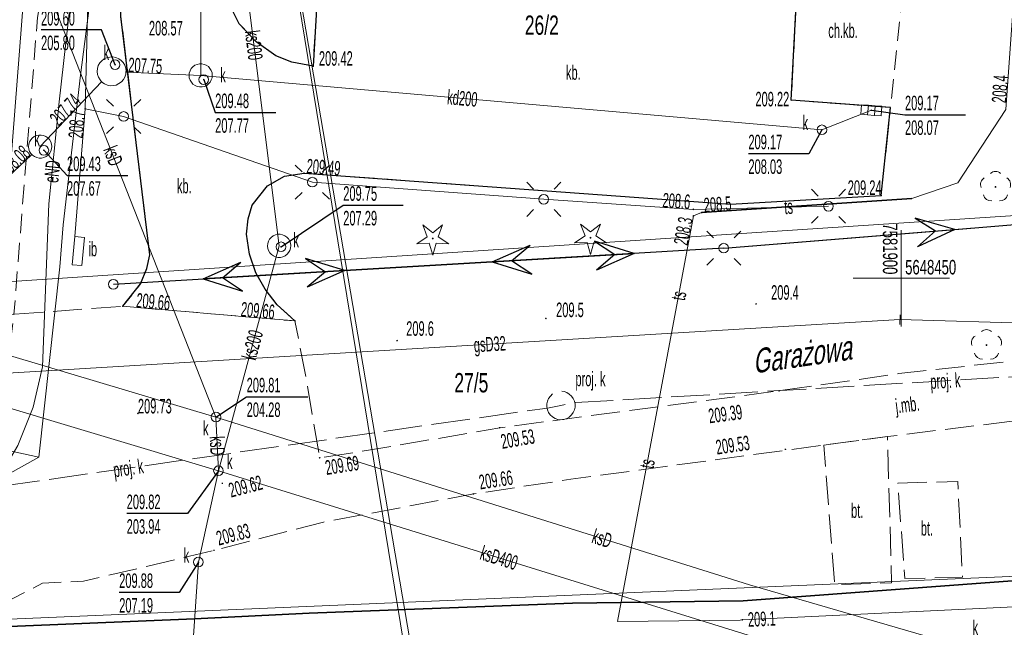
# Model space of a CAD drawing. Header units: metres. Extents: x 7575234 to 29552328, y 2827892 to 11288514.
# Tile 42 of 50: x 7581854 to 7581905, y 5648432 to 5648463. Entities that reach past the tile are written whole.
import ezdxf
from ezdxf.enums import TextEntityAlignment as Align

# ---------------------------------------------------------------- set-up
doc = ezdxf.new("R2010")
doc.units = ezdxf.units.M
for name, pattern in [('1.0_0.5', [1.5, 1, -0.5]), ('1.5_0.5', [2, 1.5, -0.5]), ('219-500', [0]), ('mz2.0_0.5', [2.5, 2, -0.5]), ('suep_wn_500', [0])]:
    doc.linetypes.add(name, pattern=pattern)
for name, color, linetype in [('211-numer działki ewidencyjnej', 7, 'Continuous'), ('219-działka ewidencyjna', 7, 'Continuous'), ('994-Nazwa ulicy', 7, 'Continuous'), ('chodnik', 7, 'Continuous'), ('chodnik-Atr17', 7, 'Continuous'), ('drzewo iglaste (punkt)', 7, 'Continuous'), ('drzewo liściaste', 7, 'Continuous'), ('drzewo liściaste (punkt)', 7, 'Continuous'), ('inna budowla', 7, 'Continuous'), ('inna budowla-Atr17', 7, 'Continuous'), ('jezdnia', 7, 'Continuous'), ('jezdnia-Atr17', 7, 'Continuous'), ('komora podziemna', 7, 'Continuous'), ('kratka ściekowa', 7, 'Continuous'), ('krawężnik', 7, 'Continuous'), ('latarnia', 7, 'Continuous'), ('latarnia na słupie lub maszcie (punkt)', 7, 'Continuous'), ('obszar utwardzony', 7, 'Continuous'), ('obszar utwardzony-Atr17', 7, 'Continuous'), ('obudowa ochronna przewodu', 7, 'Continuous'), ('ogrodzenie trwałe', 7, 'Continuous'), ('pikieta naturalna', 7, 'Continuous'), ('pikieta naturalna-Atr2', 7, 'Continuous'), ('pikieta sztuczna', 7, 'Continuous'), ('pikieta sztuczna-Atr2', 7, 'Continuous'), ('przewód ciepłowniczy', 7, 'Continuous'), ('przewód elektroenergetyczny (linia)', 7, 'Continuous'), ('przewód elektroenergetyczny podziemny', 7, 'Continuous'), ('przewód elektroenergetyczny podziemny-Atr1', 7, 'Continuous'), ('przewód elektroenergetyczny wysokiego napięcia', 7, 'Continuous'), ('przewód gazowy (linia)', 7, 'Continuous'), ('przewód gazowy (linia)-Atr1', 7, 'Continuous'), ('przewód kanalizacyjny', 7, 'Continuous'), ('przewód kanalizacyjny - projektowany lub w budowie (linia) - ob. projektowany', 7, 'Continuous'), ('przewód kanalizacyjny - projektowany lub w budowie (linia) - ob. projektowany-Atr1', 7, 'Continuous'), ('przewód kanalizacyjny-Atr1', 7, 'Continuous'), ('przewód telekomunikacyjny podziemny', 7, 'Continuous'), ('przewód telekomunikacyjny podziemny-Atr1', 7, 'Continuous'), ('punkt wysokościowy sztuczny', 7, 'Continuous'), ('punkt wysokościowy sztuczny-Atr2', 7, 'Continuous'), ('punkt zmiany cech lub źródła danych o położeniu przewodu (sieć gazowa)', 7, 'Continuous'), ('rzędna', 7, 'Continuous'), ('rzędna-Atr2', 7, 'Continuous'), ('rzędna-Atr3', 7, 'Continuous'), ('studnia kanalizacyjna', 7, 'Continuous'), ('studnia kanalizacyjna-Atr17', 7, 'Continuous'), ('słup (punkt)', 7, 'Continuous'), ('słup przewodów napowietrznych', 7, 'Continuous'), ('urządzenie techniczne projektowane lub w budowie (sieć kanalizacyjna) - powierzchnia - ob. projektowany', 7, 'Continuous'), ('urządzenie techniczne projektowane lub w budowie (sieć kanalizacyjna) - powierzchnia - ob. projektowany-Atr17', 7, 'Continuous'), ('Wstawianie ramki sekcyjnej z opisem', 7, 'Continuous'), ('właz do komory lub kanału - okrągły', 7, 'Continuous'), ('właz do komory lub kanału - okrągły-Atr17', 7, 'Continuous')]:
    doc.layers.add(name, color=color, linetype=linetype)
doc.styles.get("Standard").update_dxf_attribs({"font": 'ARIALN.TTF'})
doc.linetypes.add('902-500', pattern='A,3.75,0,[1,ksztalty.shx,S=0.5,R=0,X=0,Y=0],3.75', length=7.5)

# ---------------------------------------------------------------- blocks, each defined once
blk = doc.blocks.new('PW01')
at = {"linetype": 'Continuous', "lineweight": 13}
h = blk.add_hatch(color=0, dxfattribs=at)
edge = h.paths.add_edge_path()
edge.add_arc((0, 0), 0.045, 0, 360)
blk = doc.blocks.new('US22')
at = {"color": 0, "linetype": 'Continuous', "lineweight": 13}
blk.add_circle((0, 0), 0.25, dxfattribs=at)
blk = doc.blocks.new('US15')
at = {"color": 0, "linetype": 'Continuous', "lineweight": 13}
blk.add_circle((0, 0), 0.25, dxfattribs=at)
blk = doc.blocks.new('SM01')
at = {"color": 0, "linetype": 'Continuous', "lineweight": 13}
for p, q in [((-0.53, 0.531), (-0.883, 0.884)), ((0.531, 0.531), (0.884, 0.884)), ((-0.53, -0.53), (-0.883, -0.883)), ((0.531, -0.53), (0.884, -0.883))]:
    blk.add_line(p, q, dxfattribs=at)
blk.add_circle((0, 0), 0.25, dxfattribs=at)
blk = doc.blocks.new('PW02')
at = {"linetype": 'Continuous', "lineweight": 13}
h = blk.add_hatch(color=0, dxfattribs=at)
edge = h.paths.add_edge_path()
edge.add_arc((0, 0), 0.045, 0, 360)
blk = doc.blocks.new('OP011')
at = {"linetype": 'Continuous', "lineweight": 13}
h = blk.add_hatch(color=0, dxfattribs=at)
edge = h.paths.add_edge_path()
edge.add_arc((0, 0), 0.05, 0, 360)
at = {"color": 0, "linetype": 'Continuous', "lineweight": 13}
for p, q in [((-0.283, 0.093), (-0.512, 0.706)), ((-0.512, 0.706), (0, 0.299)), ((0, 0.299), (0.512, 0.706)), ((0.512, 0.706), (0.283, 0.093)), ((-0.828, -0.268), (-0.283, 0.093)), ((0.283, 0.093), (0.828, -0.268)), ((-0.175, -0.24), (-0.828, -0.268)), ((0, -0.87), (-0.175, -0.24)), ((0.175, -0.24), (0, -0.87)), ((0.828, -0.268), (0.175, -0.24))]:
    blk.add_line(p, q, dxfattribs=at)
blk = doc.blocks.new('SM011')
at = {"color": 0, "linetype": 'Continuous', "lineweight": 13}
for p, q in [((-0.53, 0.531), (-0.883, 0.884)), ((0.531, 0.531), (0.884, 0.884)), ((-0.53, -0.53), (-0.883, -0.883)), ((0.531, -0.53), (0.884, -0.883))]:
    blk.add_line(p, q, dxfattribs=at)
blk = doc.blocks.new('SM04')
at = {"color": 0, "linetype": 'Continuous', "lineweight": 13}
blk.add_circle((0, 0), 0.25, dxfattribs=at)
blk = doc.blocks.new('US05')
at = {"color": 0, "linetype": 'Continuous', "lineweight": 13}
for p, q in [((-0.525, -0.25), (-0.525, 0.25)), ((-0.525, 0.25), (-0.175, 0.25)), ((-0.175, -0.25), (-0.175, 0.25)), ((-0.175, 0.25), (0.175, 0.25)), ((0.175, -0.25), (0.175, 0.25)), ((0.175, 0.25), (0.525, 0.25)), ((0.525, -0.25), (0.525, 0.25)), ((-0.525, -0.25), (-0.175, -0.25)), ((-0.175, -0.25), (0.175, -0.25)), ((0.175, -0.25), (0.525, -0.25))]:
    blk.add_line(p, q, dxfattribs=at)
blk = doc.blocks.new('XX_01')
at = {"color": 0, "linetype": 'Continuous', "lineweight": 13}
blk.add_line((0, -0.25), (0, 0.25), dxfattribs=at)
blk = doc.blocks.new('OP021')
at = {"linetype": 'Continuous', "lineweight": 13}
h = blk.add_hatch(color=0, dxfattribs=at)
edge = h.paths.add_edge_path()
edge.add_arc((0, 0), 0.05, 0, 360)
at = {"color": 0, "linetype": 'Continuous', "lineweight": 13}
for centre, start, end in [((0, 0.4), 49.272, 130.728), ((-0.38, 0.124), 121.308, 202.548), ((0.38, 0.124), 337.452, 58.692), ((-0.235, -0.324), 193.221, 274.871), ((0.235, -0.324), 265.129, 346.779)]:
    blk.add_arc(centre, 0.4, start, end, dxfattribs=at)
blk = doc.blocks.new('SUEP3')
at = {"color": 0, "linetype": 'Continuous'}
for p, q in [((12.003, 0), (10.003, 0.75)), ((10.003, 0.75), (11.003, 0)), ((27.003, 0), (25.003, 0.75)), ((25.003, 0.75), (26.003, 0)), ((0, 0), (12.003, 0)), ((12.003, 0), (10.003, -0.75)), ((11.003, 0), (10.003, -0.75)), ((12.003, 0), (27.003, 0)), ((27.003, 0), (25.003, -0.75)), ((26.003, 0), (25.003, -0.75))]:
    blk.add_line(p, q, dxfattribs=at)

msp = doc.modelspace()

# ---------------------------------------------------------------- linework, layer by layer
at = {"layer": '219-działka ewidencyjna', "color": 3, "linetype": '219-500', "lineweight": 18, "flags": 128}
for points in [[(7581853.41, 5648449.8), (7581859.2, 5648524.14)], [(7581907.23, 5648453.34), (7581853.41, 5648449.8)], [(7581844.1, 5648431.93), (7581909.68, 5648434.72)]]:
    msp.add_lwpolyline(points, dxfattribs=at)
at = {"layer": 'chodnik', "color": 7, "linetype": '1.0_0.5', "lineweight": 18, "flags": 128}
for points in [[(7581883.41, 5648485.7), (7581883.21, 5648483.54), (7581905.33, 5648481.81), (7581904.15, 5648466.41), (7581885.61, 5648467.83), (7581885.54, 5648467.01), (7581900.18, 5648465.87), (7581899.44, 5648458.84), (7581894.3, 5648459.23), (7581894.56, 5648464.14), (7581869.85, 5648466.02), (7581864.77, 5648466.44), (7581866.11, 5648484.4), (7581866.56, 5648485.47), (7581867.26, 5648486.15), (7581869.2, 5648486.79)], [(7581859.68, 5648466.92), (7581858.68, 5648466.9), (7581857.94, 5648466.82), (7581857.26, 5648466.61), (7581856.56, 5648466.14), (7581856.11, 5648465.68), (7581855.67, 5648464.96), (7581855.42, 5648464.29), (7581855.28, 5648463.5), (7581854.06, 5648448.13), (7581851.86, 5648448.29), (7581853.23, 5648464.33), (7581853.38, 5648464.99), (7581854.05, 5648466.39), (7581854.5, 5648467.02), (7581855.08, 5648467.62), (7581855.57, 5648468.01), (7581856.25, 5648468.38), (7581856.96, 5648468.64), (7581857.63, 5648468.9), (7581858.37, 5648468.96), (7581859.81, 5648469.03)]]:
    msp.add_lwpolyline(points, close=True, dxfattribs=at)
at = {"layer": 'inna budowla', "color": 7, "linetype": 'Continuous', "lineweight": 18, "flags": 128}
msp.add_lwpolyline([(7581857.08, 5648450.7), (7581857.22, 5648452.17), (7581857.72, 5648452.12), (7581857.57, 5648450.66)], close=True, dxfattribs=at)
at = {"layer": 'jezdnia', "color": 7, "linetype": '1.5_0.5', "lineweight": 18, "flags": 128}
msp.add_lwpolyline([(7581976.38, 5648431.33), (7581969.84, 5648383.16), (7581964.28, 5648342.33), (7581964.03, 5648340.78), (7581963.7, 5648338.55), (7581963.33, 5648336.94), (7581962.85, 5648335.6), (7581962.35, 5648334.28), (7581961.77, 5648333.02), (7581961.12, 5648331.73), (7581960.48, 5648330.52), (7581959.65, 5648329.09), (7581958.96, 5648328.17), (7581958.24, 5648327.16), (7581957.33, 5648325.94), (7581956.36, 5648324.78), (7581955.54, 5648323.71), (7581954.87, 5648322.84), (7581954.32, 5648322.12), (7581953.83, 5648321.36), (7581953.29, 5648320.64), (7581952.77, 5648319.77), (7581952.28, 5648318.82), (7581951.65, 5648317.38), (7581948.01, 5648318.74), (7581948.88, 5648320.89), (7581949.79, 5648322.44), (7581950.86, 5648324.06), (7581952.67, 5648326.67), (7581954.29, 5648328.67), (7581955.75, 5648330.71), (7581956.95, 5648332.45), (7581957.65, 5648333.63), (7581958.79, 5648336.15), (7581959.15, 5648337.15), (7581959.37, 5648338.04), (7581959.59, 5648338.88), (7581959.72, 5648339.69), (7581959.96, 5648341.01), (7581965.85, 5648383.67), (7581972.04, 5648429.23), (7581972.21, 5648431.8), (7581972.26, 5648432.26), (7581972.53, 5648433.19), (7581972.26, 5648434.06), (7581972.27, 5648435.84), (7581972.15, 5648437.3), (7581972.05, 5648437.86), (7581971.89, 5648438.63), (7581971.38, 5648440.09), (7581970.79, 5648441.39), (7581970.06, 5648442.45), (7581969.17, 5648443.34), (7581967.98, 5648444.26), (7581966.48, 5648444.98), (7581965.13, 5648445.52), (7581963.74, 5648445.89), (7581961.99, 5648446.16), (7581960.3, 5648446.32), (7581958.13, 5648446.35), (7581955.58, 5648446.29), (7581952.94, 5648446.18), (7581924.73, 5648444.42), (7581912.58, 5648443.39), (7581908.83, 5648442.98), (7581899.28, 5648441.8), (7581895.99, 5648441.36), (7581882.89, 5648439.59), (7581877.85, 5648438.83), (7581870.08, 5648437.37), (7581864.42, 5648435.91), (7581861, 5648435.09), (7581857.66, 5648434.32), (7581855.54, 5648434.2), (7581853.04, 5648432.93), (7581852.2, 5648432.86), (7581849.49, 5648433.03), (7581847.37, 5648434.38), (7581844.67, 5648435.02), (7581847.98, 5648436.96), (7581850.87, 5648438.9), (7581852.32, 5648440.56), (7581853.16, 5648442.31), (7581853.66, 5648444.99), (7581854.06, 5648448.13), (7581859.7, 5648448.55), (7581868.61, 5648447.79), (7581869.23, 5648444.58), (7581869.89, 5648440.7), (7581873.16, 5648441.21), (7581879.21, 5648442.26), (7581893.67, 5648444.17), (7581899.88, 5648445.06), (7581909.94, 5648446.18), (7581917.16, 5648446.97), (7581924.28, 5648447.76), (7581956.46, 5648449.6), (7581959.89, 5648449.7), (7581962.38, 5648449.53), (7581964.47, 5648449.15), (7581966.38, 5648448.72), (7581967.94, 5648448.38), (7581969.45, 5648447.59), (7581971.09, 5648446.67), (7581972.52, 5648445.54), (7581973.68, 5648444.37), (7581974.59, 5648442.88), (7581975.36, 5648441.27), (7581975.88, 5648439.96), (7581976.2, 5648438.75), (7581976.43, 5648437.37), (7581976.54, 5648435.47), (7581976.45, 5648433.64)], close=True, dxfattribs=at)
at = {"layer": 'komora podziemna', "color": 34, "linetype": 'Continuous', "lineweight": 18, "flags": 128}
for points in [[(7581858.52, 5648460.27), (7581858.44, 5648460.41), (7581858.39, 5648460.56), (7581858.37, 5648460.71), (7581858.38, 5648460.87), (7581858.43, 5648461.02), (7581858.51, 5648461.15), (7581858.61, 5648461.27), (7581858.74, 5648461.36), (7581858.88, 5648461.43), (7581859.03, 5648461.46), (7581859.19, 5648461.47), (7581859.34, 5648461.44), (7581859.49, 5648461.37), (7581859.62, 5648461.28), (7581859.72, 5648461.17), (7581859.8, 5648461.03), (7581859.85, 5648460.88), (7581859.87, 5648460.73), (7581859.86, 5648460.57), (7581859.81, 5648460.42), (7581859.73, 5648460.29), (7581859.63, 5648460.17), (7581859.5, 5648460.08), (7581859.36, 5648460.01), (7581859.21, 5648459.98), (7581859.05, 5648459.97), (7581858.9, 5648460), (7581858.75, 5648460.07), (7581858.62, 5648460.16)], [(7581863.25, 5648460.15), (7581863.18, 5648460.26), (7581863.14, 5648460.38), (7581863.13, 5648460.5), (7581863.14, 5648460.63), (7581863.18, 5648460.75), (7581863.24, 5648460.86), (7581863.32, 5648460.95), (7581863.42, 5648461.03), (7581863.54, 5648461.08), (7581863.66, 5648461.11), (7581863.79, 5648461.11), (7581863.91, 5648461.08), (7581864.02, 5648461.03), (7581864.13, 5648460.96), (7581864.21, 5648460.87), (7581864.28, 5648460.76), (7581864.32, 5648460.64), (7581864.33, 5648460.52), (7581864.32, 5648460.39), (7581864.28, 5648460.27), (7581864.22, 5648460.16), (7581864.14, 5648460.07), (7581864.04, 5648459.99), (7581863.92, 5648459.94), (7581863.8, 5648459.91), (7581863.67, 5648459.91), (7581863.55, 5648459.94), (7581863.44, 5648459.99), (7581863.33, 5648460.06)], [(7581854.94, 5648456.46), (7581854.87, 5648456.57), (7581854.83, 5648456.69), (7581854.82, 5648456.81), (7581854.83, 5648456.94), (7581854.87, 5648457.06), (7581854.93, 5648457.17), (7581855.01, 5648457.26), (7581855.11, 5648457.34), (7581855.23, 5648457.39), (7581855.35, 5648457.42), (7581855.48, 5648457.42), (7581855.6, 5648457.39), (7581855.71, 5648457.34), (7581855.82, 5648457.27), (7581855.9, 5648457.18), (7581855.97, 5648457.07), (7581856.01, 5648456.95), (7581856.02, 5648456.83), (7581856.01, 5648456.7), (7581855.97, 5648456.58), (7581855.91, 5648456.47), (7581855.83, 5648456.38), (7581855.73, 5648456.3), (7581855.61, 5648456.25), (7581855.49, 5648456.22), (7581855.36, 5648456.22), (7581855.24, 5648456.25), (7581855.13, 5648456.3), (7581855.02, 5648456.37)], [(7581867.31, 5648451.32), (7581867.24, 5648451.43), (7581867.2, 5648451.55), (7581867.19, 5648451.67), (7581867.2, 5648451.8), (7581867.24, 5648451.92), (7581867.3, 5648452.03), (7581867.38, 5648452.12), (7581867.48, 5648452.2), (7581867.6, 5648452.25), (7581867.72, 5648452.28), (7581867.85, 5648452.28), (7581867.97, 5648452.25), (7581868.08, 5648452.2), (7581868.19, 5648452.13), (7581868.27, 5648452.04), (7581868.34, 5648451.93), (7581868.38, 5648451.81), (7581868.39, 5648451.69), (7581868.38, 5648451.56), (7581868.34, 5648451.44), (7581868.28, 5648451.33), (7581868.2, 5648451.24), (7581868.1, 5648451.16), (7581867.98, 5648451.11), (7581867.86, 5648451.08), (7581867.73, 5648451.08), (7581867.61, 5648451.11), (7581867.5, 5648451.16), (7581867.39, 5648451.23)]]:
    msp.add_lwpolyline(points, close=True, dxfattribs=at)
at = {"layer": 'krawężnik', "color": 7, "linetype": 'Continuous', "lineweight": 25, "flags": 128}
for points in [[(7581859.7, 5648448.55), (7581860.62, 5648449.71), (7581860.95, 5648450.5), (7581861.1, 5648451.21), (7581859.6, 5648463.56), (7581859.56, 5648464.49), (7581859.68, 5648466.92), (7581859.81, 5648469.03), (7581862.29, 5648500.41), (7581862.19, 5648501.23), (7581861.79, 5648501.76), (7581861.33, 5648502), (7581860.5, 5648502.15), (7581859.43, 5648502.04), (7581857.92, 5648501.39), (7581856.04, 5648499.21)], [(7581869.85, 5648466.02), (7581869.55, 5648460.98), (7581868.45, 5648461.19), (7581867.62, 5648461.52), (7581866.61, 5648462.25), (7581865.72, 5648463.18), (7581865.18, 5648464.25)], [(7581868.61, 5648447.79), (7581867.69, 5648448.62), (7581867.07, 5648449.43), (7581866.59, 5648450.29), (7581866.25, 5648451.25), (7581866.11, 5648452.28), (7581866.18, 5648453.07), (7581866.39, 5648453.79), (7581867.19, 5648454.78), (7581868.07, 5648455.28), (7581869.08, 5648455.45), (7581891.15, 5648453.83), (7581898.96, 5648454.29), (7581899.44, 5648458.84), (7581894.3, 5648459.23), (7581894.56, 5648464.14)]]:
    msp.add_lwpolyline(points, dxfattribs=at)
at = {"layer": 'obszar utwardzony', "color": 7, "linetype": '1.5_0.5', "lineweight": 18, "flags": 128}
for points in [[(7581880.87, 5648512.8), (7581880.52, 5648507.91), (7581881.41, 5648506.78), (7581883.44, 5648506.63), (7581907.89, 5648504.82), (7581909.2, 5648504.72), (7581907.17, 5648484.04), (7581895.41, 5648484.79), (7581883.41, 5648485.7), (7581869.2, 5648486.79), (7581867.26, 5648486.15), (7581866.56, 5648485.47), (7581866.11, 5648484.4), (7581864.77, 5648466.44), (7581864.88, 5648465.3), (7581865.18, 5648464.25), (7581865.72, 5648463.18), (7581866.61, 5648462.25), (7581867.62, 5648461.52), (7581868.45, 5648461.19), (7581869.55, 5648460.98), (7581869.85, 5648466.02), (7581894.56, 5648464.14), (7581894.3, 5648459.23), (7581899.44, 5648458.84), (7581898.96, 5648454.29), (7581891.15, 5648453.83), (7581869.08, 5648455.45), (7581868.07, 5648455.28), (7581867.19, 5648454.78), (7581866.39, 5648453.79), (7581866.18, 5648453.07), (7581866.11, 5648452.28), (7581866.25, 5648451.25), (7581866.59, 5648450.29), (7581867.07, 5648449.43), (7581867.69, 5648448.62), (7581868.61, 5648447.79), (7581859.7, 5648448.55), (7581860.62, 5648449.71), (7581860.95, 5648450.5), (7581861.1, 5648451.21), (7581859.6, 5648463.56), (7581859.56, 5648464.49), (7581859.68, 5648466.92), (7581859.81, 5648469.03), (7581862.29, 5648500.41), (7581862.19, 5648501.23), (7581861.79, 5648501.76), (7581861.33, 5648502), (7581860.5, 5648502.15), (7581859.43, 5648502.04), (7581857.92, 5648501.39), (7581856.04, 5648499.21), (7581857.18, 5648513.61), (7581858.32, 5648511.08), (7581859.9, 5648509.19), (7581860.88, 5648508.33), (7581861.78, 5648508.27), (7581862.41, 5648508.53), (7581862.92, 5648509.01), (7581863.37, 5648514.08)], [(7581895.99, 5648441.36), (7581899.28, 5648441.8), (7581899.5, 5648434.22), (7581896.55, 5648434.13)], [(7581899.82, 5648439.39), (7581902.92, 5648439.48), (7581903.17, 5648434.52), (7581900.18, 5648434.45)]]:
    msp.add_lwpolyline(points, close=True, dxfattribs=at)
at = {"layer": 'obudowa ochronna przewodu', "color": 7, "linetype": 'Continuous', "lineweight": 35, "flags": 128}
msp.add_lwpolyline([(7581889.66, 5648453.4), (7581900.55, 5648454.13)], dxfattribs=at)
at = {"layer": 'ogrodzenie trwałe', "color": 7, "linetype": '902-500', "lineweight": 35, "flags": 128}
msp.add_lwpolyline([(7581840.78, 5648430.46), (7581842.1, 5648431), (7581851.32, 5648431.86), (7581863.41, 5648432.36), (7581869.35, 5648432.65), (7581882.97, 5648433.18), (7581891.81, 5648433.29), (7581907.82, 5648434.48)], dxfattribs=at)
at = {"layer": 'przewód ciepłowniczy', "color": 212, "linetype": 'Continuous', "lineweight": 18, "flags": 128}
for points in [[(7581868.65, 5648465.25), (7581883.68, 5648373.34)], [(7581884.43, 5648373.35), (7581868.8, 5648465.12)]]:
    msp.add_lwpolyline(points, dxfattribs=at)
at = {"layer": 'przewód elektroenergetyczny (linia)', "color": 1, "linetype": 'Continuous', "lineweight": 18, "flags": 128}
for points in [[(7581855.35, 5648440.74), (7581844.71, 5648443.04)], [(7581855.35, 5648440.74), (7581849.67, 5648437.58), (7581845.74, 5648435.33), (7581840.84, 5648432.41), (7581835.38, 5648429.25), (7581830.78, 5648426.57)]]:
    msp.add_lwpolyline(points, dxfattribs=at)
at = {"layer": 'przewód elektroenergetyczny podziemny', "color": 1, "linetype": 'Continuous', "lineweight": 18, "flags": 128}
for points in [[(7581859.85, 5648517.3), (7581858.65, 5648515.65), (7581857.94, 5648513.81), (7581857.55, 5648511.87), (7581857.23, 5648507.87), (7581855.21, 5648487.33), (7581855.32, 5648486.82), (7581855.74, 5648486.51), (7581861.1, 5648485.87), (7581857.95, 5648472.91), (7581856.41, 5648459.13), (7581855.86, 5648453.85), (7581855.54, 5648445.41), (7581855.06, 5648443.32), (7581854.27, 5648441.34), (7581853.17, 5648439.5), (7581851.8, 5648437.86), (7581850.18, 5648436.45), (7581848.37, 5648435.31), (7581845.55, 5648433.98), (7581830.78, 5648426.57)], [(7581857.22, 5648452.17), (7581857.75, 5648458.78), (7581857.9, 5648464.95), (7581858.06, 5648469.05), (7581858.21, 5648470.92), (7581859.34, 5648471.77), (7581859.64, 5648476.28), (7581865.69, 5648476.04), (7581868.4, 5648475.93)], [(7581855.35, 5648440.74), (7581856.43, 5648450.59), (7581856.61, 5648452.77), (7581857.51, 5648460.52), (7581858.67, 5648469.53)], [(7581896.23, 5648453.73), (7581889.24, 5648453.57), (7581881.49, 5648454.09), (7581869.51, 5648454.98), (7581859.74, 5648458.38), (7581857.75, 5648458.78), (7581857.9, 5648464.95), (7581858.06, 5648469.05), (7581859.42, 5648468.91)]]:
    msp.add_lwpolyline(points, dxfattribs=at)
at = {"layer": 'przewód elektroenergetyczny wysokiego napięcia', "color": 1, "linetype": 'suep_wn_500', "lineweight": 18, "flags": 128}
for points in [[(7581933.18, 5648455), (7581890.81, 5648451.56)], [(7581890.81, 5648451.56), (7581859.21, 5648449.69)], [(7581859.21, 5648449.69), (7581890.81, 5648451.56)]]:
    msp.add_lwpolyline(points, dxfattribs=at)
at = {"layer": 'przewód gazowy (linia)', "color": 40, "linetype": 'Continuous', "lineweight": 18, "flags": 128}
for points in [[(7581969.57, 5648383.41), (7581977.29, 5648432.52), (7581971.19, 5648449.77), (7581906.94, 5648447.65), (7581899.93, 5648447.86)], [(7581851.41, 5648444.95), (7581899.93, 5648447.86)]]:
    msp.add_lwpolyline(points, dxfattribs=at)
at = {"layer": 'przewód kanalizacyjny', "color": 34, "linetype": 'Continuous', "lineweight": 18, "flags": 128}
for points in [[(7581859.87, 5648460.68), (7581863.73, 5648460.51), (7581863.74, 5648466.42), (7581863.78, 5648487.96), (7581865.21, 5648504.45), (7581882.39, 5648503.13)], [(7581868.05, 5648471.19), (7581866.2, 5648471.24), (7581866.06, 5648465.44), (7581867.79, 5648451.68)], [(7581855.27, 5648466.35), (7581864.52, 5648442.81)], [(7581898.45, 5648458.7), (7581895.89, 5648457.69), (7581863.73, 5648460.51)], [(7581855.42, 5648456.82), (7581858.6, 5648460.17)], [(7581814.09, 5648457.88), (7581864.52, 5648442.81)], [(7581807.03, 5648425.14), (7581823.56, 5648429.29), (7581840.7, 5648437.41), (7581845.81, 5648441.39), (7581851.02, 5648452.69), (7581854.97, 5648456.4)], [(7581814.18, 5648455.18), (7581864.65, 5648440.03)], [(7581864.65, 5648440.03), (7581867.79, 5648451.68)], [(7581864.52, 5648442.81), (7581864.65, 5648440.03)], [(7581892.15, 5648434.12), (7581864.52, 5648442.81)], [(7581860.3, 5648386.39), (7581863.61, 5648435.3), (7581864.65, 5648440.03)], [(7581864.65, 5648440.03), (7581903.75, 5648427.89), (7581938.71, 5648417.15), (7581947.55, 5648414.43)], [(7581892.15, 5648434.12), (7581903.85, 5648430.72), (7581941.71, 5648418.83), (7581960.41, 5648412.73)]]:
    msp.add_lwpolyline(points, dxfattribs=at)
at = {"layer": 'przewód kanalizacyjny - projektowany lub w budowie (linia) - ob. projektowany', "color": 34, "linetype": 'mz2.0_0.5', "lineweight": 18, "flags": 128}
msp.add_lwpolyline([(7581926.48, 5648524), (7581926.24, 5648523.22), (7581925.25, 5648517.53), (7581925.05, 5648516.78), (7581925.29, 5648516.1), (7581927.69, 5648510.83), (7581928.13, 5648510.23), (7581927.95, 5648509.48), (7581921.35, 5648455.53), (7581921.27, 5648454.79), (7581921.21, 5648454.09), (7581920.49, 5648446.37), (7581920.47, 5648445.76), (7581919.54, 5648445.71), (7581883.14, 5648443.56), (7581882.38, 5648443.41), (7581881.68, 5648443.28), (7581841.41, 5648437.51), (7581840.67, 5648437.35)], dxfattribs=at)
at = {"layer": 'przewód telekomunikacyjny podziemny', "color": 30, "linetype": 'Continuous', "lineweight": 18, "flags": 128}
for points in [[(7581905.09, 5648520.35), (7581905.1, 5648520.28), (7581905.19, 5648519.42), (7581907.58, 5648517.37), (7581909.96, 5648514.92), (7581910.67, 5648513.23), (7581909.39, 5648496.5), (7581908.14, 5648481.87), (7581906.85, 5648478.87), (7581905.41, 5648458.74), (7581902.93, 5648454.95), (7581900.55, 5648454.13), (7581889.66, 5648453.4), (7581889.24, 5648453.23)], [(7581889.24, 5648453.23), (7581885.31, 5648432.22), (7581891.65, 5648432.3), (7581891.77, 5648432.31), (7581917.41, 5648433.54)]]:
    msp.add_lwpolyline(points, dxfattribs=at)
at = {"layer": 'rzędna-Atr2', "color": 34, "flags": 128}
for points in [[(7581859.3, 5648461.06), (7581858.6, 5648462.86), (7581855.465, 5648462.86)], [(7581863.89, 5648460.29), (7581864.48, 5648458.58), (7581867.626, 5648458.58)], [(7581895.89, 5648457.69), (7581895.22, 5648456.45), (7581892.085, 5648456.45)], [(7581855.61, 5648456.63), (7581856.81, 5648455.32), (7581859.951, 5648455.32)], [(7581867.89, 5648451.63), (7581871.11, 5648453.78), (7581874.219, 5648453.78)], [(7581864.52, 5648442.81), (7581866.11, 5648443.86), (7581869.283, 5648443.86)], [(7581864.65, 5648440.03), (7581863.04, 5648437.81), (7581859.899, 5648437.81)], [(7581863.61, 5648435.3), (7581862.62, 5648433.73), (7581859.511, 5648433.73)]]:
    msp.add_lwpolyline(points, dxfattribs=at)
at = {"layer": 'rzędna-Atr2', "color": 7, "flags": 128}
msp.add_lwpolyline([(7581898.45, 5648458.7), (7581900.19, 5648458.47), (7581903.331, 5648458.47)], dxfattribs=at)
at = {"layer": 'urządzenie techniczne projektowane lub w budowie (sieć kanalizacyjna) - powierzchnia - ob. projektowany', "color": 34, "linetype": 'mz2.0_0.5', "lineweight": 18, "flags": 128}
msp.add_lwpolyline([(7581882.53, 5648442.69), (7581882.38, 5648442.67), (7581882.22, 5648442.69), (7581882.08, 5648442.74), (7581881.95, 5648442.82), (7581881.83, 5648442.92), (7581881.74, 5648443.04), (7581881.68, 5648443.19), (7581881.65, 5648443.34), (7581881.65, 5648443.49), (7581881.68, 5648443.64), (7581881.74, 5648443.78), (7581881.84, 5648443.9), (7581881.95, 5648444.01), (7581882.08, 5648444.08), (7581882.23, 5648444.13), (7581882.38, 5648444.15), (7581882.54, 5648444.13), (7581882.68, 5648444.08), (7581882.81, 5648444), (7581882.93, 5648443.9), (7581883.02, 5648443.78), (7581883.08, 5648443.63), (7581883.11, 5648443.48), (7581883.11, 5648443.33), (7581883.08, 5648443.18), (7581883.02, 5648443.04), (7581882.92, 5648442.92), (7581882.81, 5648442.81), (7581882.68, 5648442.74)], close=True, dxfattribs=at)
at = {"layer": 'Wstawianie ramki sekcyjnej z opisem', "color": 7, "linetype": 'Continuous', "lineweight": 13, "flags": 128}
for points in [[(7581900, 5648447.5), (7581900, 5648452.5)], [(7581900, 5648447.5), (7581900, 5648452.5)], [(7581897.5, 5648450), (7581902.5, 5648450)], [(7581897.5, 5648450), (7581902.5, 5648450)]]:
    msp.add_lwpolyline(points, dxfattribs=at)

# ---------------------------------------------------------------- block references
at = {"layer": 'drzewo iglaste (punkt)', "color": 94, "linetype": 'Continuous', "lineweight": 13}
for p in [(7581883.91, 5648452.1), (7581875.74, 5648452.06)]:
    msp.add_blockref('OP011', p, dxfattribs=at)
at = {"layer": 'drzewo liściaste', "color": 94, "linetype": 'Continuous', "lineweight": 18, "rotation": 0.06699999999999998}
msp.add_blockref('OP021', (7581904.41, 5648446.54), dxfattribs=at)
at = {"layer": 'drzewo liściaste (punkt)', "color": 94, "linetype": 'Continuous', "lineweight": 13}
msp.add_blockref('OP021', (7581904.88, 5648454.73), dxfattribs=at)
at = {"layer": 'kratka ściekowa', "color": 34, "linetype": 'Continuous', "lineweight": 18, "rotation": 355.406}
msp.add_blockref('US05', (7581898.45, 5648458.7), dxfattribs=at)
at = {"layer": 'latarnia', "color": 7, "linetype": 'Continuous', "lineweight": 18}
for p in [(7581859.74, 5648458.38), (7581869.51, 5648454.98), (7581881.49, 5648454.09), (7581896.23, 5648453.73)]:
    msp.add_blockref('SM01', p, dxfattribs=at)
at = {"layer": 'latarnia na słupie lub maszcie (punkt)', "color": 7, "linetype": 'Continuous', "lineweight": 18}
msp.add_blockref('SM011', (7581890.81, 5648451.56), dxfattribs=at)
at = {"layer": 'pikieta naturalna', "color": 7, "linetype": 'Continuous', "lineweight": 13}
for p in [(7581892.48, 5648448.67), (7581881.6, 5648447.92), (7581873.9, 5648446.77)]:
    msp.add_blockref('PW01', p, dxfattribs=at)
at = {"layer": 'pikieta sztuczna', "color": 7, "linetype": 'Continuous', "lineweight": 13}
for p in [(7581869.55, 5648460.98), (7581894.3, 5648459.23), (7581869.08, 5648455.45), (7581898.96, 5648454.29), (7581859.7, 5648448.55), (7581868.61, 5648447.79), (7581879.21, 5648442.26), (7581869.89, 5648440.7), (7581877.85, 5648438.83), (7581864.42, 5648435.91)]:
    msp.add_blockref('PW01', p, dxfattribs=at)
at = {"layer": 'przewód elektroenergetyczny wysokiego napięcia', "color": 1, "linetype": 'Continuous', "lineweight": 18}
for p, rotation in [((7581890.81, 5648451.56), 4.642), ((7581890.81, 5648451.56), 183.3869999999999), ((7581859.21, 5648449.69), 3.387000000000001)]:
    msp.add_blockref('SUEP3', p, dxfattribs=dict(at, rotation=rotation))
at = {"layer": 'punkt wysokościowy sztuczny', "color": 7, "linetype": 'Continuous', "lineweight": 13}
for p in [(7581893.67, 5648444.17), (7581860.48, 5648443), (7581894, 5648441.14), (7581864.85, 5648439.38)]:
    msp.add_blockref('PW02', p, dxfattribs=at)
at = {"layer": 'punkt zmiany cech lub źródła danych o położeniu przewodu (sieć gazowa)', "color": 7, "linetype": 'Continuous', "lineweight": 18, "rotation": 357.397}
msp.add_blockref('XX_01', (7581899.93, 5648447.86), dxfattribs=at)
at = {"layer": 'rzędna', "color": 34, "linetype": 'Continuous', "lineweight": 18}
for p in [(7581859.3, 5648461.06), (7581859.87, 5648460.68), (7581858.6, 5648460.17), (7581863.89, 5648460.29), (7581895.89, 5648457.69), (7581854.97, 5648456.4), (7581855.61, 5648456.63), (7581867.89, 5648451.63), (7581864.52, 5648442.81), (7581864.65, 5648440.03), (7581863.61, 5648435.3)]:
    msp.add_blockref('PW01', p, dxfattribs=at)
at = {"layer": 'rzędna', "color": 1, "linetype": 'Continuous', "lineweight": 18}
for p in [(7581857.75, 5648458.78), (7581889.24, 5648453.57)]:
    msp.add_blockref('PW01', p, dxfattribs=at)
at = {"layer": 'rzędna', "color": 7, "linetype": 'Continuous', "lineweight": 18}
msp.add_blockref('PW01', (7581898.45, 5648458.7), dxfattribs=at)
at = {"layer": 'rzędna', "color": 30, "linetype": 'Continuous', "lineweight": 18}
for p in [(7581889.66, 5648453.4), (7581889.24, 5648453.23), (7581891.77, 5648432.31)]:
    msp.add_blockref('PW01', p, dxfattribs=at)
at = {"layer": 'studnia kanalizacyjna', "color": 34, "linetype": 'Continuous', "lineweight": 18}
msp.add_blockref('US15', (7581895.89, 5648457.69), dxfattribs=at)
at = {"layer": 'studnia kanalizacyjna', "color": 34, "linetype": 'Continuous', "lineweight": 18, "rotation": 0.06699999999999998}
for p in [(7581864.52, 5648442.81), (7581864.65, 5648440.03), (7581863.61, 5648435.3)]:
    msp.add_blockref('US15', p, dxfattribs=at)
at = {"layer": 'słup (punkt)', "color": 7, "linetype": 'Continuous', "lineweight": 18, "rotation": 0.06699999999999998}
msp.add_blockref('SM04', (7581890.81, 5648451.56), dxfattribs=at)
at = {"layer": 'słup przewodów napowietrznych', "color": 7, "linetype": 'Continuous', "lineweight": 18}
msp.add_blockref('US15', (7581859.21, 5648449.69), dxfattribs=at)
at = {"layer": 'właz do komory lub kanału - okrągły', "color": 7, "linetype": 'Continuous', "lineweight": 18}
for p in [(7581859.3, 5648461.06), (7581863.89, 5648460.29), (7581855.61, 5648456.63), (7581867.89, 5648451.63)]:
    msp.add_blockref('US22', p, dxfattribs=at)

# ---------------------------------------------------------------- texts
at = {"layer": '211-numer działki ewidencyjnej', "color": 3, "linetype": 'Continuous', "lineweight": 18, "width": 0.79}
for s, p in [('26/2', (7581880.51, 5648462.61)), ('27/5', (7581876.86, 5648444.09))]:
    msp.add_text(s, height=1, dxfattribs=at).set_placement(p)
at = {"layer": '994-Nazwa ulicy', "color": 7, "linetype": 'Continuous', "lineweight": 25, "oblique": 15, "width": 0.79}
msp.add_text('Garażowa', height=1.25, rotation=8.156, dxfattribs=at).set_placement((7581894.83, 5648446.05), align=Align.MIDDLE_CENTER)
at = {"layer": 'chodnik-Atr17', "color": 7, "width": 0.667}
msp.add_text('ch.kb.', height=0.75, dxfattribs=at).set_placement((7581896.22, 5648462.45))
at = {"layer": 'inna budowla-Atr17', "color": 7, "width": 0.667}
msp.add_text('ib', height=0.75, dxfattribs=at).set_placement((7581857.92, 5648451.14))
at = {"layer": 'jezdnia-Atr17', "color": 7, "width": 0.667}
msp.add_text('j.mb.', height=0.75, rotation=6.901, dxfattribs=at).set_placement((7581899.74, 5648443))
at = {"layer": 'obszar utwardzony-Atr17', "color": 7, "width": 0.667}
for s, p in [('kb.', (7581882.64, 5648460.28)), ('kb.', (7581862.5, 5648454.4)), ('bt.', (7581897.4, 5648437.59)), ('bt.', (7581901.01, 5648436.67))]:
    msp.add_text(s, height=0.75, dxfattribs=at).set_placement(p)
at = {"layer": 'pikieta naturalna-Atr2', "color": 7, "width": 0.667}
for s, p in [('209.4', (7581893.26, 5648448.89)), ('209.5', (7581882.13, 5648447.99)), ('209.6', (7581874.37, 5648447.02))]:
    msp.add_text(s, height=0.75, dxfattribs=at).set_placement(p)
at = {"layer": 'pikieta sztuczna-Atr2', "color": 7, "width": 0.667}
msp.add_text('209.42', height=0.75, dxfattribs=at).set_placement((7581869.85, 5648461.01))
msp.add_text('209.22', height=0.75, dxfattribs=at).set_placement((7581894.2, 5648459.28), align=Align.MIDDLE_RIGHT)
for s, rotation, p in [('209.49', 355.802, (7581869.19, 5648455.44)), ('209.66', 355.124, (7581860.37, 5648448.49)), ('209.53', 9.846, (7581879.34, 5648441.16)), ('209.69', 8.864, (7581870.24, 5648439.81)), ('209.66', 8.575, (7581878.2, 5648439.06)), ('209.83', 14.464, (7581864.66, 5648436.15))]:
    msp.add_text(s, height=0.75, rotation=rotation, dxfattribs=at).set_placement(p)
msp.add_text('209.24', height=0.75, dxfattribs=at).set_placement((7581898.98, 5648454.32), align=Align.RIGHT)
msp.add_text('209.66', height=0.75, rotation=355.124, dxfattribs=at).set_placement((7581867.53, 5648447.88), align=Align.RIGHT)
at = {"layer": 'przewód elektroenergetyczny podziemny-Atr1', "color": 1, "width": 0.667}
msp.add_text('eND', height=0.75, rotation=84.053, dxfattribs=at).set_placement((7581855.98, 5648454.96), align=Align.MIDDLE_LEFT)
at = {"layer": 'przewód gazowy (linia)-Atr1', "color": 40, "width": 0.667}
msp.add_text('gsD32', height=0.75, rotation=3.432, dxfattribs=at).set_placement((7581877.87, 5648446.54), align=Align.MIDDLE_LEFT)
at = {"layer": 'przewód kanalizacyjny - projektowany lub w budowie (linia) - ob. projektowany-Atr1', "color": 34, "width": 0.667}
for rotation, p in [(3.38, (7581901.5, 5648444.64)), (8.153, (7581859.21, 5648440.06))]:
    msp.add_text('proj. k', height=0.75, rotation=rotation, dxfattribs=at).set_placement(p, align=Align.MIDDLE_LEFT)
at = {"layer": 'przewód kanalizacyjny-Atr1', "color": 34, "width": 0.667}
for s, rotation, p in [('ks200', 277.165, (7581866.39, 5648462.83)), ('kd200', 354.989, (7581876.5, 5648459.39)), ('ksD', 291.452, (7581859.02, 5648456.8)), ('ks200', 74.916, (7581866.21, 5648445.81)), ('ksD', 272.677, (7581864.57, 5648441.82)), ('ksD', 342.541, (7581884.04, 5648436.67)), ('ksD400', 342.751, (7581878.25, 5648435.81))]:
    msp.add_text(s, height=0.75, rotation=rotation, dxfattribs=at).set_placement(p, align=Align.MIDDLE_LEFT)
at = {"layer": 'przewód telekomunikacyjny podziemny-Atr1', "color": 30, "width": 0.667}
for rotation, p in [(3.835, (7581893.94, 5648453.69)), (79.405, (7581888.43, 5648448.88)), (79.405, (7581886.8, 5648440.18))]:
    msp.add_text('ts', height=0.75, rotation=rotation, dxfattribs=at).set_placement(p, align=Align.MIDDLE_LEFT)
at = {"layer": 'punkt wysokościowy sztuczny-Atr2', "color": 7, "width": 0.667}
msp.add_text('209.73', height=0.75, dxfattribs=at).set_placement((7581860.48, 5648443))
for s, rotation, p in [('209.39', 7.531, (7581889.97, 5648443.23)), ('209.53', 8.286, (7581890.35, 5648441.61))]:
    msp.add_text(s, height=0.75, rotation=rotation, dxfattribs=at).set_placement(p, align=Align.TOP_LEFT)
msp.add_text('209.62', height=0.75, rotation=14.614, dxfattribs=at).set_placement((7581865.3, 5648438.64))
at = {"layer": 'rzędna-Atr2', "color": 34, "width": 0.667}
for s, p in [('209.60', (7581855.465, 5648462.867)), ('209.48', (7581864.48, 5648458.588)), ('209.17', (7581892.085, 5648456.458)), ('209.43', (7581856.81, 5648455.328)), ('209.75', (7581871.11, 5648453.788)), ('209.81', (7581866.11, 5648443.867)), ('209.82', (7581859.899, 5648437.818)), ('209.88', (7581859.511, 5648433.737))]:
    msp.add_text(s, height=0.75, dxfattribs=at).set_placement(p, align=Align.BOTTOM_LEFT)
for s, rotation, p in [('207.75', 357.478, (7581859.97, 5648460.68)), ('207.74', 46.491, (7581856.39, 5648457.84))]:
    msp.add_text(s, height=0.75, rotation=rotation, dxfattribs=at).set_placement(p)
at = {"layer": 'rzędna-Atr2', "color": 30, "width": 0.667}
for s, rotation, p in [('208.4', 85.908, (7581905.43, 5648459.06)), ('208.5', 3.835, (7581889.8, 5648453.41))]:
    msp.add_text(s, height=0.75, rotation=rotation, dxfattribs=at).set_placement(p)
at = {"layer": 'rzędna-Atr2', "color": 7, "width": 0.667}
msp.add_text('209.17', height=0.75, dxfattribs=at).set_placement((7581900.19, 5648458.478), align=Align.BOTTOM_LEFT)
at = {"layer": 'rzędna-Atr2', "color": 1, "width": 0.667}
for s, rotation, p in [('208.7', 85.415, (7581857.74, 5648458.66)), ('208.6', 356.161, (7581889.05, 5648453.58))]:
    msp.add_text(s, height=0.75, rotation=rotation, dxfattribs=at).set_placement(p, align=Align.RIGHT)
at = {"layer": 'rzędna-Atr2', "color": 34, "width": 0.667}
msp.add_text('208.08', height=0.75, rotation=43.205, dxfattribs=at).set_placement((7581854.97, 5648456.4), align=Align.RIGHT)
at = {"layer": 'rzędna-Atr2', "color": 30, "width": 0.667}
msp.add_text('208.3', height=0.75, rotation=79.405, dxfattribs=at).set_placement((7581889.21, 5648453.08), align=Align.RIGHT)
msp.add_text('209.1', height=0.75, rotation=2.756, dxfattribs=at).set_placement((7581892.06, 5648432.32), align=Align.MIDDLE_LEFT)
at = {"layer": 'rzędna-Atr3', "color": 34, "width": 0.667}
for s, p in [('208.57', (7581861.05, 5648462.353)), ('205.80', (7581855.465, 5648461.592)), ('207.77', (7581864.48, 5648457.312)), ('208.03', (7581892.085, 5648455.183)), ('207.67', (7581856.81, 5648454.053)), ('207.29', (7581871.11, 5648452.513)), ('204.28', (7581866.11, 5648442.592)), ('203.94', (7581859.899, 5648436.543)), ('207.19', (7581859.511, 5648432.462))]:
    msp.add_text(s, height=0.75, dxfattribs=at).set_placement(p, align=Align.BOTTOM_LEFT)
at = {"layer": 'rzędna-Atr3', "color": 7, "width": 0.667}
msp.add_text('208.07', height=0.75, dxfattribs=at).set_placement((7581900.19, 5648457.202), align=Align.BOTTOM_LEFT)
at = {"layer": 'studnia kanalizacyjna-Atr17', "color": 34, "width": 0.667}
for p in [(7581894.89, 5648457.68), (7581863.85, 5648441.86), (7581865.09, 5648440.13), (7581862.85, 5648435.27), (7581903.69, 5648431.53)]:
    msp.add_text('k', height=0.75, dxfattribs=at).set_placement(p)
at = {"layer": 'urządzenie techniczne projektowane lub w budowie (sieć kanalizacyjna) - powierzchnia - ob. projektowany-Atr17', "color": 34, "width": 0.667}
msp.add_text('proj. k', height=0.75, dxfattribs=at).set_placement((7581883.13, 5648444.41))
at = {"layer": 'Wstawianie ramki sekcyjnej z opisem', "color": 7, "linetype": 'Continuous', "lineweight": 13, "width": 0.79}
msp.add_text('7581900', height=0.75, rotation=270, dxfattribs=at).set_placement((7581899.05, 5648450.2), align=Align.RIGHT)
msp.add_text('5648450', height=0.75, rotation=0.001, dxfattribs=at).set_placement((7581900.2, 5648450.2))
at = {"layer": 'właz do komory lub kanału - okrągły-Atr17', "color": 7, "width": 0.667}
for p in [(7581858.7, 5648461.31), (7581864.74, 5648460.15), (7581855.12, 5648456.84), (7581868.53, 5648451.6)]:
    msp.add_text('k', height=0.75, dxfattribs=at).set_placement(p)

doc.saveas('drawing.dxf')
